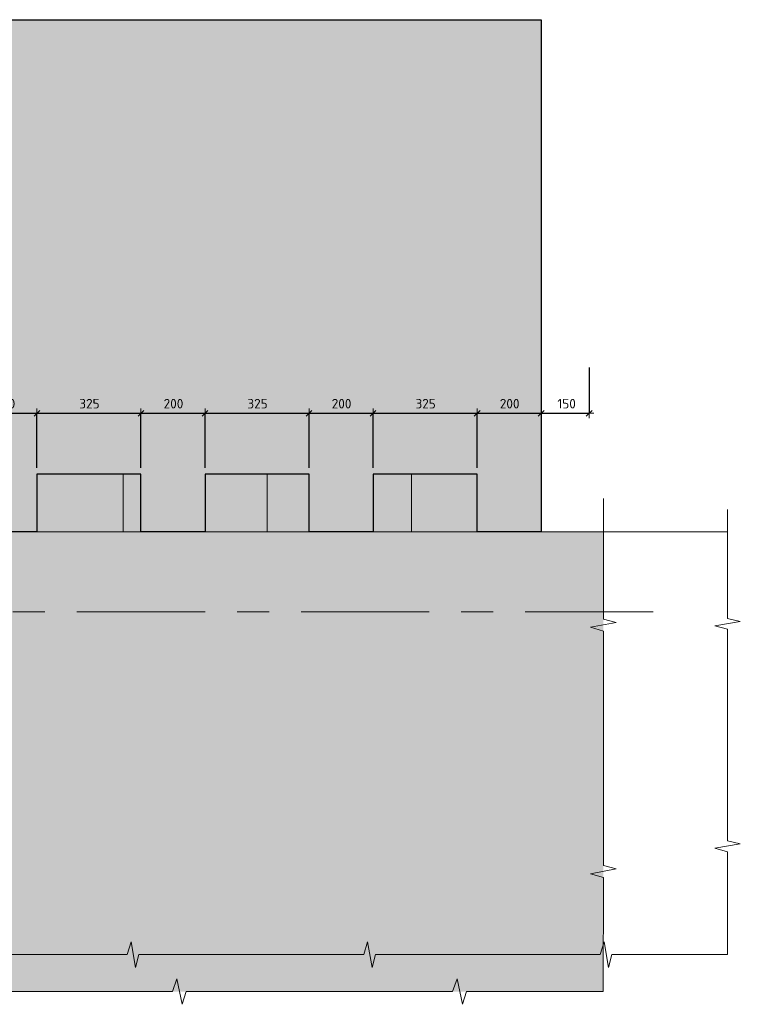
# Model space of a CAD drawing. Header units: metres. Extents: x -38 to 93, y -15 to 21.
# Tile 83 of 194: x 75.28 to 77.53, y -7.33 to -4.25. Entities that reach past the tile are written whole.
import ezdxf

# ---------------------------------------------------------------- set-up
doc = ezdxf.new("R2010")
doc.units = ezdxf.units.M
doc.header["$PDMODE"] = 65
doc.linetypes.add('______11', pattern=[0.5, 0.4, -0.05, 0, -0.05])
doc.linetypes.add('______5', pattern=[1.1, 0.8, -0.1, 0.1, -0.1])
for name, color, linetype, lineweight in [('XR$3$Общий слой (1)_1', 7, 'Continuous', 13), ('XR$3$Осевая линия (1)', 7, '______5', 13), ('XR$3$Перекрытие (1)', 7, 'Continuous', 35), ('XR$3$Размерная линия (1)', 7, 'Continuous', 13), ('XR$5$Общий слой (1)_1', 7, 'Continuous', 13), ('XR$5$Осевая линия (1)', 7, '______5', 13), ('XR$5$Перекрытие (1)', 7, 'Continuous', 35), ('XR$5$Размерная линия (1)', 7, 'Continuous', 13)]:
    doc.layers.add(name, color=color, linetype=linetype, lineweight=lineweight)
doc.styles.add('ISOCPEUR', font='txt')
doc.dimstyles.new('DIMSTYLE_19', dxfattribs={"dimtxt": 0.03, "dimasz": 0.03, "dimexe": 0, "dimexo": 0, "dimgap": 0.015, "dimtad": 2, "dimdec": 0, "dimlfac": 1000, "dimrnd": 5, "dimzin": 12, "dimdsep": 46, "dimtxsty": 'ISOCPEUR', "dimblk1": 'ALL_ML_STRICH', "dimblk2": 'ALL_ML_STRICH', "dimsah": 1, "dimcen": 0, "dimclrd": 7, "dimclre": 256, "dimclrt": 7, "dimadec": 0, "dimazin": 0, "dimtfac": 1, "dimtdec": 0, "dimtix": 1, "dimtmove": 2, "dimatfit": 3, "dimfxl": 0, "dimtzin": 0, "dimlwd": 0, "dimlwe": -3, "dimarcsym": 0})
pattern_1 = [(0, (0.45, 0.45), (0.225, 0.225), [0.225, -0.225]), (90, (0.45, 0.45), (-0.225, 0.225), [0.225, -0.225])]

# ---------------------------------------------------------------- blocks, each defined once
blk = doc.blocks.new('ЭЛЕМЕНТ_УЗОРА_2')
at = {"color": 7, "linetype": 'Continuous', "lineweight": 13, "transparency": 33554687}
for p, q in [((73.0556, -5.7099), (73.0556, -5.7099)), ((73.0556, -7.1699), (73.0556, -7.1699)), ((77.4875, -7.1699), (77.4875, -7.1699)), ((77.4875, -7.1699), (77.4875, -7.1699))]:
    blk.add_line(p, q, dxfattribs=at)
for points in [[(73.0556, -6.4399), (73.0556, -6.0829), (73.0156, -6.0727), (73.0956, -6.0588), (73.0556, -6.0472), (73.0556, -5.7099)], [(77.4875, -5.7799), (77.4875, -6.1198), (77.5275, -6.1295), (77.4475, -6.1427), (77.4875, -6.1538), (77.4875, -6.4749)], [(73.0556, -7.1699), (73.0556, -7.1699), (73.0556, -6.8129), (73.0156, -6.8027), (73.0956, -6.7888), (73.0556, -6.7772), (73.0556, -6.4399)], [(77.4875, -6.4749), (77.4875, -6.8148), (77.5275, -6.8245), (77.4475, -6.8377), (77.4875, -6.8488), (77.4875, -7.1699)], [(73.7943, -7.1699), (73.4331, -7.1699), (73.4227, -7.2099), (73.4087, -7.1299), (73.3969, -7.1699), (73.0556, -7.1699)], [(74.5329, -7.1699), (74.1717, -7.1699), (74.1614, -7.2099), (74.1473, -7.1299), (74.1355, -7.1699), (73.7943, -7.1699)], [(75.2716, -7.1699), (74.9104, -7.1699), (74.9, -7.2099), (74.886, -7.1299), (74.8742, -7.1699), (74.5329, -7.1699)], [(76.0102, -7.1699), (75.649, -7.1699), (75.6387, -7.2099), (75.6246, -7.1299), (75.6128, -7.1699), (75.2716, -7.1699)], [(76.7489, -7.1699), (76.3877, -7.1699), (76.3773, -7.2099), (76.3633, -7.1299), (76.3515, -7.1699), (76.0102, -7.1699)], [(77.4875, -7.1699), (77.1263, -7.1699), (77.116, -7.2099), (77.1019, -7.1299), (77.0901, -7.1699), (76.7489, -7.1699)]]:
    blk.add_lwpolyline(points, dxfattribs=at)
blk = doc.blocks.new('ALL_ML_STRICH')
at = {"color": 0, "linetype": 'ByBlock', "lineweight": -2}
for p, q in [((-1, 0), (0.5, 0)), ((-0.3, -0.3), (0.3, 0.3)), ((0, -0.5), (0, 0.5))]:
    blk.add_line(p, q, dxfattribs=at)
blk = doc.blocks.new('*D156')
at = {"layer": 'DEFPOINTS', "color": 7, "linetype": 'Continuous', "lineweight": 13, "transparency": 33554687}
for p in [(75.1306, -5.4793), (75.1306, -5.6699), (75.3306, -5.6699)]:
    blk.add_point(p, dxfattribs=at)
at = {"layer": 'XR$3$Размерная линия (1)', "color": 9, "linetype": 'Continuous', "lineweight": -2, "true_color": 0xc7c7c7, "transparency": 33554687}
for p, q in [((75.1306, -5.6499), (75.1306, -5.4793)), ((75.3306, -5.6499), (75.3306, -5.4793))]:
    blk.add_line(p, q, dxfattribs=at)
at = {"layer": 'XR$3$Размерная линия (1)', "color": 7, "linetype": 'Continuous', "lineweight": -2, "transparency": 33554687}
blk.add_line((75.1306, -5.4793), (75.3306, -5.4793), dxfattribs=at)
at = {"layer": 'XR$3$Размерная линия (1)', "color": 7, "linetype": 'Continuous', "lineweight": 13, "transparency": 33554687, "xscale": 0.03, "yscale": 0.03, "zscale": 0.03, "rotation": 180}
blk.add_blockref('ALL_ML_STRICH', (75.1306, -5.4793), dxfattribs=at)
at = {"layer": 'XR$3$Размерная линия (1)', "color": 7, "linetype": 'Continuous', "lineweight": 13, "transparency": 33554687, "xscale": 0.03, "yscale": 0.03, "zscale": 0.03}
blk.add_blockref('ALL_ML_STRICH', (75.3306, -5.4793), dxfattribs=at)
at = {"layer": 'XR$3$Размерная линия (1)', "color": 7, "linetype": 'Continuous', "lineweight": 13, "transparency": 33554687, "insert": (75.2321, -5.4493), "char_height": 0.03, "width": 0.09, "attachment_point": 5, "style": 'ISOCPEUR'}
blk.add_mtext('\\A1;{200}', dxfattribs=at)
blk = doc.blocks.new('*D157')
at = {"layer": 'DEFPOINTS', "color": 7, "linetype": 'Continuous', "lineweight": 13, "transparency": 33554687}
for p in [(75.3306, -5.4793), (75.3306, -5.6699), (75.6556, -5.6699)]:
    blk.add_point(p, dxfattribs=at)
at = {"layer": 'XR$3$Размерная линия (1)', "color": 9, "linetype": 'Continuous', "lineweight": -2, "true_color": 0xc7c7c7, "transparency": 33554687}
for p, q in [((75.3306, -5.6499), (75.3306, -5.4793)), ((75.6556, -5.6499), (75.6556, -5.4793))]:
    blk.add_line(p, q, dxfattribs=at)
at = {"layer": 'XR$3$Размерная линия (1)', "color": 7, "linetype": 'Continuous', "lineweight": -2, "transparency": 33554687}
blk.add_line((75.3306, -5.4793), (75.6556, -5.4793), dxfattribs=at)
at = {"layer": 'XR$3$Размерная линия (1)', "color": 7, "linetype": 'Continuous', "lineweight": 13, "transparency": 33554687, "xscale": 0.03, "yscale": 0.03, "zscale": 0.03, "rotation": 180}
blk.add_blockref('ALL_ML_STRICH', (75.3306, -5.4793), dxfattribs=at)
at = {"layer": 'XR$3$Размерная линия (1)', "color": 7, "linetype": 'Continuous', "lineweight": 13, "transparency": 33554687, "xscale": 0.03, "yscale": 0.03, "zscale": 0.03}
blk.add_blockref('ALL_ML_STRICH', (75.6556, -5.4793), dxfattribs=at)
at = {"layer": 'XR$3$Размерная линия (1)', "color": 7, "linetype": 'Continuous', "lineweight": 13, "transparency": 33554687, "insert": (75.4946, -5.4493), "char_height": 0.03, "width": 0.09, "attachment_point": 5, "style": 'ISOCPEUR'}
blk.add_mtext('\\A1;{325}', dxfattribs=at)
blk = doc.blocks.new('*D158')
at = {"layer": 'DEFPOINTS', "color": 7, "linetype": 'Continuous', "lineweight": 13, "transparency": 33554687}
for p in [(75.6556, -5.4793), (75.6556, -5.6699), (75.8556, -5.6699)]:
    blk.add_point(p, dxfattribs=at)
at = {"layer": 'XR$3$Размерная линия (1)', "color": 9, "linetype": 'Continuous', "lineweight": -2, "true_color": 0xc7c7c7, "transparency": 33554687}
for p, q in [((75.6556, -5.6499), (75.6556, -5.4793)), ((75.8556, -5.6499), (75.8556, -5.4793))]:
    blk.add_line(p, q, dxfattribs=at)
at = {"layer": 'XR$3$Размерная линия (1)', "color": 7, "linetype": 'Continuous', "lineweight": -2, "transparency": 33554687}
blk.add_line((75.6556, -5.4793), (75.8556, -5.4793), dxfattribs=at)
at = {"layer": 'XR$3$Размерная линия (1)', "color": 7, "linetype": 'Continuous', "lineweight": 13, "transparency": 33554687, "xscale": 0.03, "yscale": 0.03, "zscale": 0.03, "rotation": 180}
blk.add_blockref('ALL_ML_STRICH', (75.6556, -5.4793), dxfattribs=at)
at = {"layer": 'XR$3$Размерная линия (1)', "color": 7, "linetype": 'Continuous', "lineweight": 13, "transparency": 33554687, "xscale": 0.03, "yscale": 0.03, "zscale": 0.03}
blk.add_blockref('ALL_ML_STRICH', (75.8556, -5.4793), dxfattribs=at)
at = {"layer": 'XR$3$Размерная линия (1)', "color": 7, "linetype": 'Continuous', "lineweight": 13, "transparency": 33554687, "insert": (75.7571, -5.4493), "char_height": 0.03, "width": 0.09, "attachment_point": 5, "style": 'ISOCPEUR'}
blk.add_mtext('\\A1;{200}', dxfattribs=at)
blk = doc.blocks.new('*D159')
at = {"layer": 'DEFPOINTS', "color": 7, "linetype": 'Continuous', "lineweight": 13, "transparency": 33554687}
for p in [(75.8556, -5.4793), (75.8556, -5.6699), (76.1806, -5.6699)]:
    blk.add_point(p, dxfattribs=at)
at = {"layer": 'XR$3$Размерная линия (1)', "color": 9, "linetype": 'Continuous', "lineweight": -2, "true_color": 0xc7c7c7, "transparency": 33554687}
for p, q in [((75.8556, -5.6499), (75.8556, -5.4793)), ((76.1806, -5.6499), (76.1806, -5.4793))]:
    blk.add_line(p, q, dxfattribs=at)
at = {"layer": 'XR$3$Размерная линия (1)', "color": 7, "linetype": 'Continuous', "lineweight": -2, "transparency": 33554687}
blk.add_line((75.8556, -5.4793), (76.1806, -5.4793), dxfattribs=at)
at = {"layer": 'XR$3$Размерная линия (1)', "color": 7, "linetype": 'Continuous', "lineweight": 13, "transparency": 33554687, "xscale": 0.03, "yscale": 0.03, "zscale": 0.03, "rotation": 180}
blk.add_blockref('ALL_ML_STRICH', (75.8556, -5.4793), dxfattribs=at)
at = {"layer": 'XR$3$Размерная линия (1)', "color": 7, "linetype": 'Continuous', "lineweight": 13, "transparency": 33554687, "xscale": 0.03, "yscale": 0.03, "zscale": 0.03}
blk.add_blockref('ALL_ML_STRICH', (76.1806, -5.4793), dxfattribs=at)
at = {"layer": 'XR$3$Размерная линия (1)', "color": 7, "linetype": 'Continuous', "lineweight": 13, "transparency": 33554687, "insert": (76.0196, -5.4493), "char_height": 0.03, "width": 0.09, "attachment_point": 5, "style": 'ISOCPEUR'}
blk.add_mtext('\\A1;{325}', dxfattribs=at)
blk = doc.blocks.new('*D160')
at = {"layer": 'DEFPOINTS', "color": 7, "linetype": 'Continuous', "lineweight": 13, "transparency": 33554687}
for p in [(76.1806, -5.4793), (76.1806, -5.6699), (76.3806, -5.6699)]:
    blk.add_point(p, dxfattribs=at)
at = {"layer": 'XR$3$Размерная линия (1)', "color": 9, "linetype": 'Continuous', "lineweight": -2, "true_color": 0xc7c7c7, "transparency": 33554687}
for p, q in [((76.1806, -5.6499), (76.1806, -5.4793)), ((76.3806, -5.6499), (76.3806, -5.4793))]:
    blk.add_line(p, q, dxfattribs=at)
at = {"layer": 'XR$3$Размерная линия (1)', "color": 7, "linetype": 'Continuous', "lineweight": -2, "transparency": 33554687}
blk.add_line((76.1806, -5.4793), (76.3806, -5.4793), dxfattribs=at)
at = {"layer": 'XR$3$Размерная линия (1)', "color": 7, "linetype": 'Continuous', "lineweight": 13, "transparency": 33554687, "xscale": 0.03, "yscale": 0.03, "zscale": 0.03, "rotation": 180}
blk.add_blockref('ALL_ML_STRICH', (76.1806, -5.4793), dxfattribs=at)
at = {"layer": 'XR$3$Размерная линия (1)', "color": 7, "linetype": 'Continuous', "lineweight": 13, "transparency": 33554687, "xscale": 0.03, "yscale": 0.03, "zscale": 0.03}
blk.add_blockref('ALL_ML_STRICH', (76.3806, -5.4793), dxfattribs=at)
at = {"layer": 'XR$3$Размерная линия (1)', "color": 7, "linetype": 'Continuous', "lineweight": 13, "transparency": 33554687, "insert": (76.2821, -5.4493), "char_height": 0.03, "width": 0.09, "attachment_point": 5, "style": 'ISOCPEUR'}
blk.add_mtext('\\A1;{200}', dxfattribs=at)
blk = doc.blocks.new('*D161')
at = {"layer": 'DEFPOINTS', "color": 7, "linetype": 'Continuous', "lineweight": 13, "transparency": 33554687}
for p in [(76.3806, -5.4793), (76.3806, -5.6699), (76.7056, -5.6699)]:
    blk.add_point(p, dxfattribs=at)
at = {"layer": 'XR$3$Размерная линия (1)', "color": 9, "linetype": 'Continuous', "lineweight": -2, "true_color": 0xc7c7c7, "transparency": 33554687}
for p, q in [((76.3806, -5.6499), (76.3806, -5.4793)), ((76.7056, -5.6499), (76.7056, -5.4793))]:
    blk.add_line(p, q, dxfattribs=at)
at = {"layer": 'XR$3$Размерная линия (1)', "color": 7, "linetype": 'Continuous', "lineweight": -2, "transparency": 33554687}
blk.add_line((76.3806, -5.4793), (76.7056, -5.4793), dxfattribs=at)
at = {"layer": 'XR$3$Размерная линия (1)', "color": 7, "linetype": 'Continuous', "lineweight": 13, "transparency": 33554687, "xscale": 0.03, "yscale": 0.03, "zscale": 0.03, "rotation": 180}
blk.add_blockref('ALL_ML_STRICH', (76.3806, -5.4793), dxfattribs=at)
at = {"layer": 'XR$3$Размерная линия (1)', "color": 7, "linetype": 'Continuous', "lineweight": 13, "transparency": 33554687, "xscale": 0.03, "yscale": 0.03, "zscale": 0.03}
blk.add_blockref('ALL_ML_STRICH', (76.7056, -5.4793), dxfattribs=at)
at = {"layer": 'XR$3$Размерная линия (1)', "color": 7, "linetype": 'Continuous', "lineweight": 13, "transparency": 33554687, "insert": (76.5446, -5.4493), "char_height": 0.03, "width": 0.09, "attachment_point": 5, "style": 'ISOCPEUR'}
blk.add_mtext('\\A1;{325}', dxfattribs=at)
blk = doc.blocks.new('*D162')
at = {"layer": 'DEFPOINTS', "color": 7, "linetype": 'Continuous', "lineweight": 13, "transparency": 33554687}
for p in [(76.9056, -5.4156), (76.7056, -5.4793), (76.7056, -5.6699)]:
    blk.add_point(p, dxfattribs=at)
at = {"layer": 'XR$3$Размерная линия (1)', "color": 9, "linetype": 'Continuous', "lineweight": -2, "true_color": 0xc7c7c7, "transparency": 33554687}
for p, q in [((76.9056, -5.3956), (76.9056, -5.4793)), ((76.7056, -5.6499), (76.7056, -5.4793))]:
    blk.add_line(p, q, dxfattribs=at)
at = {"layer": 'XR$3$Размерная линия (1)', "color": 7, "linetype": 'Continuous', "lineweight": -2, "transparency": 33554687}
blk.add_line((76.7056, -5.4793), (76.9056, -5.4793), dxfattribs=at)
at = {"layer": 'XR$3$Размерная линия (1)', "color": 7, "linetype": 'Continuous', "lineweight": 13, "transparency": 33554687, "xscale": 0.03, "yscale": 0.03, "zscale": 0.03, "rotation": 180}
blk.add_blockref('ALL_ML_STRICH', (76.7056, -5.4793), dxfattribs=at)
at = {"layer": 'XR$3$Размерная линия (1)', "color": 7, "linetype": 'Continuous', "lineweight": 13, "transparency": 33554687, "xscale": 0.03, "yscale": 0.03, "zscale": 0.03}
blk.add_blockref('ALL_ML_STRICH', (76.9056, -5.4793), dxfattribs=at)
at = {"layer": 'XR$3$Размерная линия (1)', "color": 7, "linetype": 'Continuous', "lineweight": 13, "transparency": 33554687, "insert": (76.8071, -5.4493), "char_height": 0.03, "width": 0.09, "attachment_point": 5, "style": 'ISOCPEUR'}
blk.add_mtext('\\A1;{200}', dxfattribs=at)
blk = doc.blocks.new('*D163')
at = {"layer": 'DEFPOINTS', "color": 7, "linetype": 'Continuous', "lineweight": 13, "transparency": 33554687}
for p in [(77.0555, -5.3567), (76.9056, -5.4156), (76.9056, -5.4793)]:
    blk.add_point(p, dxfattribs=at)
at = {"layer": 'XR$3$Размерная линия (1)', "color": 9, "linetype": 'Continuous', "lineweight": -2, "true_color": 0xc7c7c7, "transparency": 33554687}
for p, q in [((77.0555, -5.3367), (77.0555, -5.4793)), ((76.9056, -5.3956), (76.9056, -5.4793))]:
    blk.add_line(p, q, dxfattribs=at)
at = {"layer": 'XR$3$Размерная линия (1)', "color": 7, "linetype": 'Continuous', "lineweight": -2, "transparency": 33554687}
blk.add_line((76.9056, -5.4793), (77.0555, -5.4793), dxfattribs=at)
at = {"layer": 'XR$3$Размерная линия (1)', "color": 7, "linetype": 'Continuous', "lineweight": 13, "transparency": 33554687, "xscale": 0.03, "yscale": 0.03, "zscale": 0.03, "rotation": 180}
blk.add_blockref('ALL_ML_STRICH', (76.9056, -5.4793), dxfattribs=at)
at = {"layer": 'XR$3$Размерная линия (1)', "color": 7, "linetype": 'Continuous', "lineweight": 13, "transparency": 33554687, "xscale": 0.03, "yscale": 0.03, "zscale": 0.03}
blk.add_blockref('ALL_ML_STRICH', (77.0555, -5.4793), dxfattribs=at)
at = {"layer": 'XR$3$Размерная линия (1)', "color": 7, "linetype": 'Continuous', "lineweight": 13, "transparency": 33554687, "insert": (76.9851, -5.4493), "char_height": 0.03, "width": 0.09, "attachment_point": 5, "style": 'ISOCPEUR'}
blk.add_mtext('\\A1;{150}', dxfattribs=at)
blk = doc.blocks.new('ЭЛЕМЕНТ_УЗОРА_23')
at = {"color": 7, "linetype": 'Continuous', "lineweight": 13, "transparency": 33554687}
blk.add_line((77.0996, -7.2854), (77.0996, -7.2854), dxfattribs=at)
for points in [[(77.1003, -5.7454), (77.1002, -6.1219), (77.1401, -6.1327), (77.0601, -6.1473), (77.1001, -6.1596), (77.1, -6.5154)], [(77.1, -6.5154), (77.0998, -6.8919), (77.1398, -6.9027), (77.0598, -6.9173), (77.0998, -6.9296), (77.0996, -7.2854)]]:
    blk.add_lwpolyline(points, dxfattribs=at)
blk = doc.blocks.new('ЭЛЕМЕНТ_УЗОРА_24')
at = {"color": 7, "linetype": 'Continuous', "lineweight": 13, "transparency": 33554687}
blk.add_line((73.5996, -7.2854), (73.5996, -7.2854), dxfattribs=at)
for points in [[(74.4746, -7.2854), (74.0468, -7.2854), (74.0345, -7.3254), (74.0179, -7.2454), (74.0039, -7.2854), (73.5996, -7.2854)], [(75.3496, -7.2854), (74.9218, -7.2854), (74.9095, -7.3254), (74.8929, -7.2454), (74.8789, -7.2854), (74.4746, -7.2854)], [(76.2246, -7.2854), (75.7968, -7.2854), (75.7845, -7.3254), (75.7679, -7.2454), (75.7539, -7.2854), (75.3496, -7.2854)], [(77.0996, -7.2854), (76.6718, -7.2854), (76.6595, -7.3254), (76.6429, -7.2454), (76.6289, -7.2854), (76.2246, -7.2854)]]:
    blk.add_lwpolyline(points, dxfattribs=at)
blk = doc.blocks.new('*D557')
at = {"layer": 'DEFPOINTS', "color": 7, "linetype": 'Continuous', "lineweight": 13, "transparency": 33554687}
for p in [(75.1306, -5.4793), (75.1306, -5.6699), (75.3306, -5.6699)]:
    blk.add_point(p, dxfattribs=at)
at = {"layer": 'XR$5$Размерная линия (1)', "color": 9, "linetype": 'Continuous', "lineweight": -2, "true_color": 0xc7c7c7, "transparency": 33554687}
for p, q in [((75.1306, -5.6499), (75.1306, -5.4793)), ((75.3306, -5.6499), (75.3306, -5.4793))]:
    blk.add_line(p, q, dxfattribs=at)
at = {"layer": 'XR$5$Размерная линия (1)', "color": 7, "linetype": 'Continuous', "lineweight": -2, "transparency": 33554687}
blk.add_line((75.1306, -5.4793), (75.3306, -5.4793), dxfattribs=at)
at = {"layer": 'XR$5$Размерная линия (1)', "color": 7, "linetype": 'Continuous', "lineweight": 13, "transparency": 33554687, "xscale": 0.03, "yscale": 0.03, "zscale": 0.03, "rotation": 180}
blk.add_blockref('ALL_ML_STRICH', (75.1306, -5.4793), dxfattribs=at)
at = {"layer": 'XR$5$Размерная линия (1)', "color": 7, "linetype": 'Continuous', "lineweight": 13, "transparency": 33554687, "xscale": 0.03, "yscale": 0.03, "zscale": 0.03}
blk.add_blockref('ALL_ML_STRICH', (75.3306, -5.4793), dxfattribs=at)
at = {"layer": 'XR$5$Размерная линия (1)', "color": 7, "linetype": 'Continuous', "lineweight": 13, "transparency": 33554687, "insert": (75.2321, -5.4493), "char_height": 0.03, "width": 0.09, "attachment_point": 5, "style": 'ISOCPEUR'}
blk.add_mtext('\\A1;{200}', dxfattribs=at)
blk = doc.blocks.new('*D558')
at = {"layer": 'DEFPOINTS', "color": 7, "linetype": 'Continuous', "lineweight": 13, "transparency": 33554687}
for p in [(75.3306, -5.4793), (75.3306, -5.6699), (75.6556, -5.6699)]:
    blk.add_point(p, dxfattribs=at)
at = {"layer": 'XR$5$Размерная линия (1)', "color": 9, "linetype": 'Continuous', "lineweight": -2, "true_color": 0xc7c7c7, "transparency": 33554687}
for p, q in [((75.3306, -5.6499), (75.3306, -5.4793)), ((75.6556, -5.6499), (75.6556, -5.4793))]:
    blk.add_line(p, q, dxfattribs=at)
at = {"layer": 'XR$5$Размерная линия (1)', "color": 7, "linetype": 'Continuous', "lineweight": -2, "transparency": 33554687}
blk.add_line((75.3306, -5.4793), (75.6556, -5.4793), dxfattribs=at)
at = {"layer": 'XR$5$Размерная линия (1)', "color": 7, "linetype": 'Continuous', "lineweight": 13, "transparency": 33554687, "xscale": 0.03, "yscale": 0.03, "zscale": 0.03, "rotation": 180}
blk.add_blockref('ALL_ML_STRICH', (75.3306, -5.4793), dxfattribs=at)
at = {"layer": 'XR$5$Размерная линия (1)', "color": 7, "linetype": 'Continuous', "lineweight": 13, "transparency": 33554687, "xscale": 0.03, "yscale": 0.03, "zscale": 0.03}
blk.add_blockref('ALL_ML_STRICH', (75.6556, -5.4793), dxfattribs=at)
at = {"layer": 'XR$5$Размерная линия (1)', "color": 7, "linetype": 'Continuous', "lineweight": 13, "transparency": 33554687, "insert": (75.4946, -5.4493), "char_height": 0.03, "width": 0.09, "attachment_point": 5, "style": 'ISOCPEUR'}
blk.add_mtext('\\A1;{325}', dxfattribs=at)
blk = doc.blocks.new('*D559')
at = {"layer": 'DEFPOINTS', "color": 7, "linetype": 'Continuous', "lineweight": 13, "transparency": 33554687}
for p in [(75.6556, -5.4793), (75.6556, -5.6699), (75.8556, -5.6699)]:
    blk.add_point(p, dxfattribs=at)
at = {"layer": 'XR$5$Размерная линия (1)', "color": 9, "linetype": 'Continuous', "lineweight": -2, "true_color": 0xc7c7c7, "transparency": 33554687}
for p, q in [((75.6556, -5.6499), (75.6556, -5.4793)), ((75.8556, -5.6499), (75.8556, -5.4793))]:
    blk.add_line(p, q, dxfattribs=at)
at = {"layer": 'XR$5$Размерная линия (1)', "color": 7, "linetype": 'Continuous', "lineweight": -2, "transparency": 33554687}
blk.add_line((75.6556, -5.4793), (75.8556, -5.4793), dxfattribs=at)
at = {"layer": 'XR$5$Размерная линия (1)', "color": 7, "linetype": 'Continuous', "lineweight": 13, "transparency": 33554687, "xscale": 0.03, "yscale": 0.03, "zscale": 0.03, "rotation": 180}
blk.add_blockref('ALL_ML_STRICH', (75.6556, -5.4793), dxfattribs=at)
at = {"layer": 'XR$5$Размерная линия (1)', "color": 7, "linetype": 'Continuous', "lineweight": 13, "transparency": 33554687, "xscale": 0.03, "yscale": 0.03, "zscale": 0.03}
blk.add_blockref('ALL_ML_STRICH', (75.8556, -5.4793), dxfattribs=at)
at = {"layer": 'XR$5$Размерная линия (1)', "color": 7, "linetype": 'Continuous', "lineweight": 13, "transparency": 33554687, "insert": (75.7571, -5.4493), "char_height": 0.03, "width": 0.09, "attachment_point": 5, "style": 'ISOCPEUR'}
blk.add_mtext('\\A1;{200}', dxfattribs=at)
blk = doc.blocks.new('*D560')
at = {"layer": 'DEFPOINTS', "color": 7, "linetype": 'Continuous', "lineweight": 13, "transparency": 33554687}
for p in [(75.8556, -5.4793), (75.8556, -5.6699), (76.1806, -5.6699)]:
    blk.add_point(p, dxfattribs=at)
at = {"layer": 'XR$5$Размерная линия (1)', "color": 9, "linetype": 'Continuous', "lineweight": -2, "true_color": 0xc7c7c7, "transparency": 33554687}
for p, q in [((75.8556, -5.6499), (75.8556, -5.4793)), ((76.1806, -5.6499), (76.1806, -5.4793))]:
    blk.add_line(p, q, dxfattribs=at)
at = {"layer": 'XR$5$Размерная линия (1)', "color": 7, "linetype": 'Continuous', "lineweight": -2, "transparency": 33554687}
blk.add_line((75.8556, -5.4793), (76.1806, -5.4793), dxfattribs=at)
at = {"layer": 'XR$5$Размерная линия (1)', "color": 7, "linetype": 'Continuous', "lineweight": 13, "transparency": 33554687, "xscale": 0.03, "yscale": 0.03, "zscale": 0.03, "rotation": 180}
blk.add_blockref('ALL_ML_STRICH', (75.8556, -5.4793), dxfattribs=at)
at = {"layer": 'XR$5$Размерная линия (1)', "color": 7, "linetype": 'Continuous', "lineweight": 13, "transparency": 33554687, "xscale": 0.03, "yscale": 0.03, "zscale": 0.03}
blk.add_blockref('ALL_ML_STRICH', (76.1806, -5.4793), dxfattribs=at)
at = {"layer": 'XR$5$Размерная линия (1)', "color": 7, "linetype": 'Continuous', "lineweight": 13, "transparency": 33554687, "insert": (76.0196, -5.4493), "char_height": 0.03, "width": 0.09, "attachment_point": 5, "style": 'ISOCPEUR'}
blk.add_mtext('\\A1;{325}', dxfattribs=at)
blk = doc.blocks.new('*D561')
at = {"layer": 'DEFPOINTS', "color": 7, "linetype": 'Continuous', "lineweight": 13, "transparency": 33554687}
for p in [(76.1806, -5.4793), (76.1806, -5.6699), (76.3806, -5.6699)]:
    blk.add_point(p, dxfattribs=at)
at = {"layer": 'XR$5$Размерная линия (1)', "color": 9, "linetype": 'Continuous', "lineweight": -2, "true_color": 0xc7c7c7, "transparency": 33554687}
for p, q in [((76.1806, -5.6499), (76.1806, -5.4793)), ((76.3806, -5.6499), (76.3806, -5.4793))]:
    blk.add_line(p, q, dxfattribs=at)
at = {"layer": 'XR$5$Размерная линия (1)', "color": 7, "linetype": 'Continuous', "lineweight": -2, "transparency": 33554687}
blk.add_line((76.1806, -5.4793), (76.3806, -5.4793), dxfattribs=at)
at = {"layer": 'XR$5$Размерная линия (1)', "color": 7, "linetype": 'Continuous', "lineweight": 13, "transparency": 33554687, "xscale": 0.03, "yscale": 0.03, "zscale": 0.03, "rotation": 180}
blk.add_blockref('ALL_ML_STRICH', (76.1806, -5.4793), dxfattribs=at)
at = {"layer": 'XR$5$Размерная линия (1)', "color": 7, "linetype": 'Continuous', "lineweight": 13, "transparency": 33554687, "xscale": 0.03, "yscale": 0.03, "zscale": 0.03}
blk.add_blockref('ALL_ML_STRICH', (76.3806, -5.4793), dxfattribs=at)
at = {"layer": 'XR$5$Размерная линия (1)', "color": 7, "linetype": 'Continuous', "lineweight": 13, "transparency": 33554687, "insert": (76.2821, -5.4493), "char_height": 0.03, "width": 0.09, "attachment_point": 5, "style": 'ISOCPEUR'}
blk.add_mtext('\\A1;{200}', dxfattribs=at)
blk = doc.blocks.new('*D562')
at = {"layer": 'DEFPOINTS', "color": 7, "linetype": 'Continuous', "lineweight": 13, "transparency": 33554687}
for p in [(76.3806, -5.4793), (76.3806, -5.6699), (76.7056, -5.6699)]:
    blk.add_point(p, dxfattribs=at)
at = {"layer": 'XR$5$Размерная линия (1)', "color": 9, "linetype": 'Continuous', "lineweight": -2, "true_color": 0xc7c7c7, "transparency": 33554687}
for p, q in [((76.3806, -5.6499), (76.3806, -5.4793)), ((76.7056, -5.6499), (76.7056, -5.4793))]:
    blk.add_line(p, q, dxfattribs=at)
at = {"layer": 'XR$5$Размерная линия (1)', "color": 7, "linetype": 'Continuous', "lineweight": -2, "transparency": 33554687}
blk.add_line((76.3806, -5.4793), (76.7056, -5.4793), dxfattribs=at)
at = {"layer": 'XR$5$Размерная линия (1)', "color": 7, "linetype": 'Continuous', "lineweight": 13, "transparency": 33554687, "xscale": 0.03, "yscale": 0.03, "zscale": 0.03, "rotation": 180}
blk.add_blockref('ALL_ML_STRICH', (76.3806, -5.4793), dxfattribs=at)
at = {"layer": 'XR$5$Размерная линия (1)', "color": 7, "linetype": 'Continuous', "lineweight": 13, "transparency": 33554687, "xscale": 0.03, "yscale": 0.03, "zscale": 0.03}
blk.add_blockref('ALL_ML_STRICH', (76.7056, -5.4793), dxfattribs=at)
at = {"layer": 'XR$5$Размерная линия (1)', "color": 7, "linetype": 'Continuous', "lineweight": 13, "transparency": 33554687, "insert": (76.5446, -5.4493), "char_height": 0.03, "width": 0.09, "attachment_point": 5, "style": 'ISOCPEUR'}
blk.add_mtext('\\A1;{325}', dxfattribs=at)
blk = doc.blocks.new('*D563')
at = {"layer": 'DEFPOINTS', "color": 7, "linetype": 'Continuous', "lineweight": 13, "transparency": 33554687}
for p in [(76.9056, -5.4156), (76.7056, -5.4793), (76.7056, -5.6699)]:
    blk.add_point(p, dxfattribs=at)
at = {"layer": 'XR$5$Размерная линия (1)', "color": 9, "linetype": 'Continuous', "lineweight": -2, "true_color": 0xc7c7c7, "transparency": 33554687}
for p, q in [((76.9056, -5.3956), (76.9056, -5.4793)), ((76.7056, -5.6499), (76.7056, -5.4793))]:
    blk.add_line(p, q, dxfattribs=at)
at = {"layer": 'XR$5$Размерная линия (1)', "color": 7, "linetype": 'Continuous', "lineweight": -2, "transparency": 33554687}
blk.add_line((76.7056, -5.4793), (76.9056, -5.4793), dxfattribs=at)
at = {"layer": 'XR$5$Размерная линия (1)', "color": 7, "linetype": 'Continuous', "lineweight": 13, "transparency": 33554687, "xscale": 0.03, "yscale": 0.03, "zscale": 0.03, "rotation": 180}
blk.add_blockref('ALL_ML_STRICH', (76.7056, -5.4793), dxfattribs=at)
at = {"layer": 'XR$5$Размерная линия (1)', "color": 7, "linetype": 'Continuous', "lineweight": 13, "transparency": 33554687, "xscale": 0.03, "yscale": 0.03, "zscale": 0.03}
blk.add_blockref('ALL_ML_STRICH', (76.9056, -5.4793), dxfattribs=at)
at = {"layer": 'XR$5$Размерная линия (1)', "color": 7, "linetype": 'Continuous', "lineweight": 13, "transparency": 33554687, "insert": (76.8071, -5.4493), "char_height": 0.03, "width": 0.09, "attachment_point": 5, "style": 'ISOCPEUR'}
blk.add_mtext('\\A1;{200}', dxfattribs=at)

msp = doc.modelspace()

# ---------------------------------------------------------------- hatches: boundary and pattern name
at = {"linetype": 'Continuous', "lineweight": 13, "true_color": 0xf1f1f1, "transparency": 33554687}
for points in [[(76.9056, -4.2499), (73.5556, -4.2499), (73.5556, -5.8499), (76.9056, -5.8499)], [(73.84, -7.2854), (77.0996, -7.2854), (77.0996, -5.8499), (73.84, -5.8499)]]:
    msp.add_hatch(color=7, dxfattribs=at).paths.add_polyline_path(points)
at = {"linetype": 'Continuous', "lineweight": 13, "transparency": 33554687}
h = msp.add_hatch(dxfattribs=at)
h.set_pattern_fill('____', scale=0.225, style=0, pattern_type=2)
h.set_pattern_definition(pattern_1)
h.paths.add_polyline_path([(75.6556, -5.6699), (75.3306, -5.6699), (75.3306, -5.8499), (75.6556, -5.8499)], flags=0)
h = msp.add_hatch(dxfattribs=at)
h.set_pattern_fill('____', scale=0.225, style=0, pattern_type=2)
h.set_pattern_definition(pattern_1)
h.paths.add_polyline_path([(75.6556, -5.6699), (75.3306, -5.6699), (75.3306, -5.8499), (75.6556, -5.8499)], flags=0)
h = msp.add_hatch(dxfattribs=at)
h.set_pattern_fill('____', scale=0.225, style=0, pattern_type=2)
h.set_pattern_definition(pattern_1)
h.paths.add_polyline_path([(76.1806, -5.6699), (75.8556, -5.6699), (75.8556, -5.8499), (76.1806, -5.8499)], flags=0)
h = msp.add_hatch(dxfattribs=at)
h.set_pattern_fill('____', scale=0.225, style=0, pattern_type=2)
h.set_pattern_definition(pattern_1)
h.paths.add_polyline_path([(76.1806, -5.6699), (75.8556, -5.6699), (75.8556, -5.8499), (76.1806, -5.8499)], flags=0)
h = msp.add_hatch(dxfattribs=at)
h.set_pattern_fill('____', scale=0.225, style=0, pattern_type=2)
h.set_pattern_definition(pattern_1)
h.paths.add_polyline_path([(76.7056, -5.6699), (76.3806, -5.6699), (76.3806, -5.8499), (76.7056, -5.8499)], flags=0)
h = msp.add_hatch(dxfattribs=at)
h.set_pattern_fill('____', scale=0.225, style=0, pattern_type=2)
h.set_pattern_definition(pattern_1)
h.paths.add_polyline_path([(76.7056, -5.6699), (76.3806, -5.6699), (76.3806, -5.8499), (76.7056, -5.8499)], flags=0)

# ---------------------------------------------------------------- linework, layer by layer
at = {"color": 7, "linetype": 'Continuous', "lineweight": 13, "transparency": 33554687}
msp.add_line((73.8406, -5.8499), (77.1003, -5.8499), dxfattribs=at)
at = {"layer": 'XR$3$Общий слой (1)_1', "color": 7, "linetype": 'Continuous', "lineweight": 13, "transparency": 33554687}
msp.add_line((73.0556, -5.8499), (77.4875, -5.8499), dxfattribs=at)
at = {"layer": 'XR$3$Осевая линия (1)', "color": 253, "linetype": '______11', "lineweight": 13, "true_color": 0xa0a0a0, "transparency": 33554687}
msp.add_line((77.2556, -6.0999), (72.7332, -6.0999), dxfattribs=at)
at = {"layer": 'XR$3$Перекрытие (1)', "color": 7, "linetype": 'Continuous', "lineweight": 25, "transparency": 33554687}
for p, q in [((73.5556, -4.2499), (76.9056, -4.2499)), ((76.9056, -4.2499), (76.9056, -5.6699)), ((75.3306, -5.6699), (75.3306, -5.8499)), ((75.6556, -5.6699), (75.3306, -5.6699)), ((75.6556, -5.8499), (75.6556, -5.6699)), ((75.8556, -5.6699), (75.8556, -5.8499)), ((76.1806, -5.6699), (75.8556, -5.6699)), ((76.1806, -5.8499), (76.1806, -5.6699)), ((76.3806, -5.6699), (76.3806, -5.8499)), ((76.7056, -5.6699), (76.3806, -5.6699)), ((76.7056, -5.8499), (76.7056, -5.6699)), ((76.9056, -5.6699), (76.9056, -5.8499)), ((75.3306, -5.8499), (75.1306, -5.8499)), ((75.8556, -5.8499), (75.6556, -5.8499)), ((76.3806, -5.8499), (76.1806, -5.8499)), ((76.9056, -5.8499), (76.7056, -5.8499))]:
    msp.add_line(p, q, dxfattribs=at)
at = {"layer": 'XR$5$Общий слой (1)_1', "color": 7, "linetype": 'Continuous', "lineweight": 13, "transparency": 33554687}
msp.add_line((73.0556, -5.8499), (77.1003, -5.8499), dxfattribs=at)
at = {"layer": 'XR$5$Осевая линия (1)', "color": 253, "linetype": '______11', "lineweight": 13, "true_color": 0xa0a0a0, "transparency": 33554687}
msp.add_line((77.2556, -6.0999), (72.6232, -6.0999), dxfattribs=at)
at = {"layer": 'XR$5$Перекрытие (1)', "color": 7, "linetype": 'Continuous', "lineweight": 25, "transparency": 33554687}
for p, q in [((73.5556, -4.2499), (76.9056, -4.2499)), ((76.9056, -4.2499), (76.9056, -5.6699)), ((75.3306, -5.6699), (75.3306, -5.8499)), ((75.6556, -5.6699), (75.3306, -5.6699)), ((75.6556, -5.8499), (75.6556, -5.6699)), ((75.8556, -5.6699), (75.8556, -5.8499)), ((76.1806, -5.6699), (75.8556, -5.6699)), ((76.1806, -5.8499), (76.1806, -5.6699)), ((76.3806, -5.6699), (76.3806, -5.8499)), ((76.7056, -5.6699), (76.3806, -5.6699)), ((76.7056, -5.8499), (76.7056, -5.6699)), ((76.9056, -5.6699), (76.9056, -5.8499)), ((75.3306, -5.8499), (75.1306, -5.8499)), ((75.8556, -5.8499), (75.6556, -5.8499)), ((76.3806, -5.8499), (76.1806, -5.8499)), ((76.9056, -5.8499), (76.7056, -5.8499))]:
    msp.add_line(p, q, dxfattribs=at)

# ---------------------------------------------------------------- block references
at = {"color": 7, "linetype": 'Continuous', "lineweight": 13, "transparency": 33554687}
for name in ['ЭЛЕМЕНТ_УЗОРА_2', 'ЭЛЕМЕНТ_УЗОРА_23', 'ЭЛЕМЕНТ_УЗОРА_24']:
    msp.add_blockref(name, (0, 0), dxfattribs=at)

# ---------------------------------------------------------------- dimensions: what is measured, and where the dimension line sits
at = {"layer": 'XR$3$Размерная линия (1)', "color": 7, "linetype": 'Continuous', "lineweight": 13, "transparency": 33554687}
for base, p1, p2, picture, middle in [((77.0555, -5.4793), (76.9056, -5.3956), (77.0555, -5.3367), '*D163', (76.9851, -5.4493)), ((76.9056, -5.4793), (76.7056, -5.6499), (76.9056, -5.3956), '*D162', (76.8071, -5.4493)), ((75.3306, -5.4793), (75.1306, -5.6499), (75.3306, -5.6499), '*D156', (75.2321, -5.4493)), ((75.6556, -5.4793), (75.3306, -5.6499), (75.6556, -5.6499), '*D157', (75.4946, -5.4493)), ((75.8556, -5.4793), (75.6556, -5.6499), (75.8556, -5.6499), '*D158', (75.7571, -5.4493)), ((76.1806, -5.4793), (75.8556, -5.6499), (76.1806, -5.6499), '*D159', (76.0196, -5.4493)), ((76.3806, -5.4793), (76.1806, -5.6499), (76.3806, -5.6499), '*D160', (76.2821, -5.4493)), ((76.7056, -5.4793), (76.3806, -5.6499), (76.7056, -5.6499), '*D161', (76.5446, -5.4493))]:
    dim = msp.add_linear_dim(base=base, p1=p1, p2=p2, dimstyle='DIMSTYLE_19', override={"dimpost": '<>', "dimclrd": 7, "dimclre": 9, "dimclrt": 7, "dimlwd": 0, "dimlwe": 65533}, dxfattribs=at)
    dim.commit()
    dim.dimension.update_dxf_attribs({"geometry": picture, "text_midpoint": middle, "dimtype": 160})
at = {"layer": 'XR$5$Размерная линия (1)', "color": 7, "linetype": 'Continuous', "lineweight": 13, "transparency": 33554687}
for base, p1, p2, picture, middle in [((76.9056, -5.4793), (76.7056, -5.6499), (76.9056, -5.3956), '*D563', (76.8071, -5.4493)), ((75.3306, -5.4793), (75.1306, -5.6499), (75.3306, -5.6499), '*D557', (75.2321, -5.4493)), ((75.6556, -5.4793), (75.3306, -5.6499), (75.6556, -5.6499), '*D558', (75.4946, -5.4493)), ((75.8556, -5.4793), (75.6556, -5.6499), (75.8556, -5.6499), '*D559', (75.7571, -5.4493)), ((76.1806, -5.4793), (75.8556, -5.6499), (76.1806, -5.6499), '*D560', (76.0196, -5.4493)), ((76.3806, -5.4793), (76.1806, -5.6499), (76.3806, -5.6499), '*D561', (76.2821, -5.4493)), ((76.7056, -5.4793), (76.3806, -5.6499), (76.7056, -5.6499), '*D562', (76.5446, -5.4493))]:
    dim = msp.add_linear_dim(base=base, p1=p1, p2=p2, dimstyle='DIMSTYLE_19', override={"dimpost": '<>', "dimclrd": 7, "dimclre": 9, "dimclrt": 7, "dimlwd": 0, "dimlwe": 65533}, dxfattribs=at)
    dim.commit()
    dim.dimension.update_dxf_attribs({"geometry": picture, "text_midpoint": middle, "dimtype": 160})

doc.saveas('drawing.dxf')
